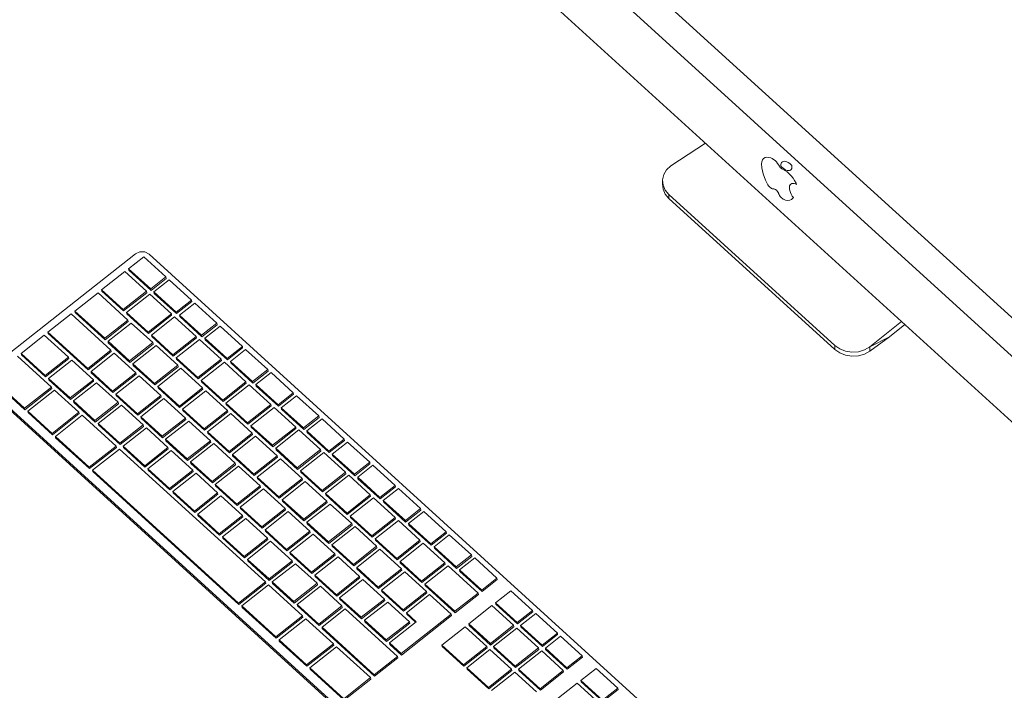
# Model space of a CAD drawing. Header units: millimetres. Extents: x -36631 to 27388, y -24993 to 6945.
# Tile 81 of 256: x -7729 to -7196, y -19663 to -19300. Entities that reach past the tile are written whole.
import ezdxf

# ---------------------------------------------------------------- set-up
doc = ezdxf.new("R2010")
doc.units = ezdxf.units.MM
doc.header["$MEASUREMENT"] = 0
doc.layers.add('Nuevo_09_EI_Mobiliari general', color=7, linetype='Continuous')
doc.layers.add('Nuevo_09_EI_Mobiliari general_Pluma_Nº__1', color=7, linetype='Continuous', lineweight=5)

# ---------------------------------------------------------------- blocks, each defined once
blk = doc.blocks.new('Elem Sección_155_1')
at = {"layer": 'Nuevo_09_EI_Mobiliari general_Pluma_Nº__1', "color": 7, "linetype": 'Continuous', "lineweight": 5}
for p, q in [((-7426.12, -19011.61), (-7440.67, -19020.5)), ((-7422.41, -19011.3), (-7426.12, -19011.61)), ((-7418.04, -19012.46), (-7422.41, -19011.3)), ((-7413.29, -19015.01), (-7418.04, -19012.46)), ((-7408.5, -19018.76), (-7413.29, -19015.01)), ((-7070.68, -19326.17), (-7408.5, -19018.76)), ((-7444.6, -19022.9), (-7447.39, -19024.65)), ((-7440.67, -19020.5), (-7444.6, -19022.9)), ((-7440.9, -19022.6), (-7444.6, -19022.9)), ((-7436.52, -19023.76), (-7440.9, -19022.6)), ((-7436.96, -19020.2), (-7440.67, -19020.5)), ((-7432.59, -19021.36), (-7436.96, -19020.2)), ((-7431.78, -19026.3), (-7436.52, -19023.76)), ((-7427.84, -19023.9), (-7432.59, -19021.36)), ((-7423.05, -19027.65), (-7427.84, -19023.9)), ((-7449.07, -19027.72), (-7500.14, -19201.94)), ((-7447.39, -19024.65), (-7449.07, -19027.72)), ((-7426.99, -19030.06), (-7431.78, -19026.3)), ((-7085.23, -19335.06), (-7423.05, -19027.65)), ((-7089.16, -19337.46), (-7426.99, -19030.06)), ((-7428.57, -19049.6), (-7474.05, -19204.69)), ((-7428.57, -19049.6), (-7097.29, -19351.06)), ((-7500.14, -19201.94), (-7504.25, -19215.96)), ((-7500.14, -19201.94), (-7126.38, -19542.05)), ((-7474.05, -19204.69), (-7142.77, -19506.15)), ((-7504.25, -19215.96), (-7504.71, -19220.15)), ((-7504.71, -19220.15), (-7503.9, -19225.16)), ((-7503.9, -19225.16), (-7501.9, -19230.66)), ((-7501.9, -19230.66), (-7498.83, -19236.28)), ((-7498.83, -19236.28), (-7494.91, -19241.62)), ((-7494.91, -19241.62), (-7490.4, -19246.33)), ((-7490.4, -19246.33), (-7152.57, -19553.74)), ((-7066.17, -19330.88), (-7070.68, -19326.17)), ((-7062.24, -19336.22), (-7066.17, -19330.88)), ((-7084.65, -19342.17), (-7089.16, -19337.46)), ((-7080.72, -19339.77), (-7085.23, -19335.06)), ((-7059.18, -19341.83), (-7062.24, -19336.22)), ((-7080.73, -19347.52), (-7084.65, -19342.17)), ((-7076.8, -19345.11), (-7080.72, -19339.77)), ((-7057.17, -19347.34), (-7059.18, -19341.83)), ((-7077.66, -19353.13), (-7080.73, -19347.52)), ((-7073.73, -19350.73), (-7076.8, -19345.11)), ((-7056.37, -19352.35), (-7057.17, -19347.34)), ((-7097.29, -19351.06), (-7142.77, -19506.15)), ((-7075.66, -19358.63), (-7077.66, -19353.13)), ((-7071.73, -19356.23), (-7073.73, -19350.73)), ((-7056.82, -19356.54), (-7056.37, -19352.35)), ((-7112.01, -19544.77), (-7056.82, -19356.54)), ((-7074.85, -19363.65), (-7075.66, -19358.63)), ((-7070.92, -19361.24), (-7071.73, -19356.23)), ((-7122.45, -19539.64), (-7071.37, -19365.43)), ((-7075.31, -19367.83), (-7074.85, -19363.65)), ((-7071.37, -19365.43), (-7070.92, -19361.24)), ((-7357.69, -19367.09), (-7376.48, -19379.37)), ((-7126.38, -19542.05), (-7075.31, -19367.83)), ((-7327.16, -19377.11), (-7326.8, -19376.15)), ((-7326.8, -19376.15), (-7326.22, -19375.41)), ((-7326.22, -19375.41), (-7325.45, -19374.93)), ((-7325.45, -19374.93), (-7324.49, -19374.72)), ((-7324.49, -19374.72), (-7323.32, -19374.77)), ((-7323.32, -19374.77), (-7322.31, -19375.07)), ((-7322.31, -19375.07), (-7321.56, -19375.43)), ((-7321.56, -19375.43), (-7320.8, -19375.93)), ((-7320.8, -19375.93), (-7320.04, -19376.55)), ((-7378.77, -19381.54), (-7380.3, -19384.13)), ((-7376.48, -19379.37), (-7378.77, -19381.54)), ((-7327.29, -19378.27), (-7327.16, -19377.11)), ((-7327.12, -19380.38), (-7327.29, -19378.27)), ((-7326.41, -19383.69), (-7327.14, -19380.36)), ((-7320.04, -19376.55), (-7319.31, -19377.26)), ((-7319.31, -19377.26), (-7318.63, -19378.07)), ((-7318.63, -19378.07), (-7318.02, -19378.93)), ((-7318.02, -19378.93), (-7317.64, -19379.58)), ((-7317.64, -19379.58), (-7317.35, -19379.98)), ((-7317.35, -19379.98), (-7317.03, -19380.36)), ((-7317.03, -19380.36), (-7316.69, -19380.7)), ((-7316.71, -19378.01), (-7316.83, -19378.63)), ((-7316.83, -19378.63), (-7316.83, -19379.36)), ((-7316.83, -19379.36), (-7316.77, -19379.69)), ((-7316.77, -19379.69), (-7316.41, -19380.06)), ((-7316.45, -19377.5), (-7316.71, -19378.01)), ((-7316.69, -19380.7), (-7316.33, -19380.98)), ((-7316.07, -19377.13), (-7316.45, -19377.5)), ((-7316.41, -19380.06), (-7315.64, -19380.71)), ((-7316.33, -19380.98), (-7316.02, -19381.19)), ((-7315.58, -19376.92), (-7316.07, -19377.13)), ((-7316.02, -19381.19), (-7314.67, -19381.87)), ((-7315.64, -19380.71), (-7314.87, -19381.24)), ((-7314.99, -19376.85), (-7315.58, -19376.92)), ((-7314.33, -19376.95), (-7314.99, -19376.85)), ((-7314.87, -19381.24), (-7314.11, -19381.63)), ((-7313.61, -19377.2), (-7314.33, -19376.95)), ((-7312.85, -19377.59), (-7313.61, -19377.2)), ((-7312.08, -19378.12), (-7312.85, -19377.59)), ((-7311.32, -19378.76), (-7312.08, -19378.12)), ((-7311.65, -19381.69), (-7311.28, -19381.32)), ((-7310.95, -19379.14), (-7311.32, -19378.76)), ((-7311.28, -19381.32), (-7311.01, -19380.82)), ((-7311.01, -19380.82), (-7310.89, -19380.19)), ((-7310.9, -19379.47), (-7310.95, -19379.14)), ((-7310.89, -19380.19), (-7310.9, -19379.47)), ((-7380.3, -19384.13), (-7380.95, -19386.94)), ((-7325.16, -19387.21), (-7326.41, -19383.69)), ((-7314.67, -19381.87), (-7313.51, -19382.68)), ((-7314.11, -19381.63), (-7313.39, -19381.88)), ((-7313.51, -19382.68), (-7312.37, -19383.67)), ((-7313.39, -19381.88), (-7312.73, -19381.97)), ((-7312.73, -19381.97), (-7312.14, -19381.91)), ((-7312.37, -19383.67), (-7311.29, -19384.8)), ((-7312.14, -19381.91), (-7311.65, -19381.69)), ((-7311.29, -19384.8), (-7310.29, -19386.05)), ((-7310.29, -19386.05), (-7309.41, -19387.37)), ((-7380.95, -19386.94), (-7380.68, -19389.8)), ((-7380.95, -19386.94), (-7380.95, -19389.19)), ((-7380.68, -19392.05), (-7380.95, -19389.19)), ((-7380.68, -19389.8), (-7379.52, -19392.5)), ((-7379.52, -19394.75), (-7380.68, -19392.05)), ((-7323.96, -19389.67), (-7325.16, -19387.21)), ((-7323.6, -19390.15), (-7323.96, -19389.67)), ((-7323.22, -19390.59), (-7323.6, -19390.15)), ((-7322.8, -19390.99), (-7323.22, -19390.59)), ((-7322.36, -19391.33), (-7322.8, -19390.99)), ((-7321.94, -19391.6), (-7322.36, -19391.33)), ((-7321.52, -19391.79), (-7321.94, -19391.6)), ((-7321.12, -19391.9), (-7321.52, -19391.79)), ((-7320.68, -19391.89), (-7321.12, -19391.9)), ((-7320.3, -19391.92), (-7320.68, -19391.89)), ((-7320.09, -19392.01), (-7320.3, -19391.92)), ((-7319.87, -19392.14), (-7320.09, -19392.01)), ((-7319.64, -19392.3), (-7319.87, -19392.14)), ((-7312.16, -19390.28), (-7312.28, -19391.01)), ((-7312.28, -19391.01), (-7312.24, -19391.84)), ((-7312.24, -19391.84), (-7312.06, -19392.77)), ((-7311.9, -19389.69), (-7312.16, -19390.28)), ((-7311.51, -19389.25), (-7311.9, -19389.69)), ((-7310.98, -19388.97), (-7311.51, -19389.25)), ((-7310.34, -19388.86), (-7310.98, -19388.97)), ((-7309.61, -19388.94), (-7310.34, -19388.86)), ((-7308.81, -19389.19), (-7309.61, -19388.94)), ((-7309.41, -19387.37), (-7308.67, -19388.72)), ((-7308.39, -19389.39), (-7308.81, -19389.19)), ((-7308.67, -19388.72), (-7308.39, -19389.39)), ((-7379.52, -19392.5), (-7377.54, -19394.86)), ((-7377.54, -19397.12), (-7379.52, -19394.75)), ((-7377.54, -19394.86), (-7287.69, -19476.62)), ((-7377.54, -19394.86), (-7377.54, -19397.12)), ((-7377.54, -19397.12), (-7287.69, -19478.87)), ((-7319.31, -19392.62), (-7319.64, -19392.3)), ((-7319.09, -19392.79), (-7319.31, -19392.62)), ((-7318.88, -19393.01), (-7319.09, -19392.79)), ((-7318.68, -19393.25), (-7318.88, -19393.01)), ((-7318.35, -19393.77), (-7318.68, -19393.25)), ((-7318.22, -19394.03), (-7318.35, -19393.77)), ((-7318.1, -19394.41), (-7318.22, -19394.03)), ((-7317.87, -19394.91), (-7318.1, -19394.41)), ((-7317.59, -19395.42), (-7317.87, -19394.91)), ((-7317.25, -19395.9), (-7317.59, -19395.42)), ((-7316.86, -19396.36), (-7317.25, -19395.9)), ((-7316.45, -19396.77), (-7316.86, -19396.36)), ((-7316.02, -19397.13), (-7316.45, -19396.77)), ((-7315.59, -19397.41), (-7316.02, -19397.13)), ((-7315.05, -19397.66), (-7315.59, -19397.41)), ((-7312.06, -19392.77), (-7311.73, -19393.74)), ((-7311.73, -19393.74), (-7311.26, -19394.75)), ((-7311.26, -19394.75), (-7310.68, -19395.76)), ((-7310.31, -19396.95), (-7311.04, -19397.62)), ((-7310.68, -19395.76), (-7310.1, -19396.57)), ((-7310.1, -19396.57), (-7310.31, -19396.95)), ((-7314.37, -19397.91), (-7315.05, -19397.66)), ((-7313.1, -19398.11), (-7314.37, -19397.91)), ((-7311.98, -19398.01), (-7313.1, -19398.11)), ((-7311.04, -19397.62), (-7311.98, -19398.01)), ((-7268.66, -19477.48), (-7251.58, -19463.65)), ((-7249.76, -19465.3), (-7257.99, -19471.96)), ((-7257.99, -19471.96), (-7268.66, -19477.48)), ((-7268.66, -19479.73), (-7257.99, -19471.96)), ((-7287.69, -19476.62), (-7285.02, -19478.49)), ((-7287.69, -19478.87), (-7287.69, -19476.62)), ((-7271.57, -19479.1), (-7268.66, -19477.48)), ((-7268.66, -19479.73), (-7268.66, -19477.48)), ((-7285.02, -19480.74), (-7287.69, -19478.87)), ((-7285.02, -19478.49), (-7281.85, -19479.73)), ((-7281.85, -19481.98), (-7285.02, -19480.74)), ((-7281.85, -19479.73), (-7278.4, -19480.26)), ((-7278.4, -19482.51), (-7281.85, -19481.98)), ((-7278.4, -19480.26), (-7274.89, -19480.04)), ((-7274.89, -19482.3), (-7278.4, -19482.51)), ((-7274.89, -19480.04), (-7271.57, -19479.1)), ((-7271.57, -19481.35), (-7274.89, -19482.3)), ((-7268.66, -19479.73), (-7271.57, -19481.35)), ((-7122.45, -19539.64), (-7126.38, -19542.05)), ((-7130.49, -19556.07), (-7126.38, -19542.05)), ((-7113.68, -19547.84), (-7112.01, -19544.77)), ((-7116.47, -19549.59), (-7134.96, -19560.89)), ((-7116.47, -19549.59), (-7113.68, -19547.84)), ((-7152.57, -19553.74), (-7147.78, -19557.49)), ((-7147.78, -19557.49), (-7143.04, -19560.03)), ((-7132.17, -19559.14), (-7130.49, -19556.07)), ((-7143.04, -19560.03), (-7138.66, -19561.19)), ((-7138.66, -19561.19), (-7134.96, -19560.89)), ((-7134.96, -19560.89), (-7132.17, -19559.14))]:
    blk.add_line(p, q, dxfattribs=at)
blk = doc.blocks.new('Elem Sección_156_1')
at = {"layer": 'Nuevo_09_EI_Mobiliari general_Pluma_Nº__1', "color": 7, "linetype": 'Continuous', "lineweight": 5}
for p, q in [((-7666.53, -19427.1), (-7748.35, -19491.49)), ((-7661.98, -19428.62), (-7670.24, -19435.12)), ((-7664.09, -19425.98), (-7666.53, -19427.1)), ((-7661.36, -19426.03), (-7664.09, -19425.98)), ((-7649.95, -19439.56), (-7661.98, -19428.62)), ((-7659.06, -19427.22), (-7661.36, -19426.03)), ((-7361.93, -19697.6), (-7659.06, -19427.22)), ((-7672.2, -19436.67), (-7684.79, -19446.58)), ((-7660.5, -19447.32), (-7672.2, -19436.67)), ((-7670.24, -19435.12), (-7658.21, -19446.06)), ((-7670.07, -19435.89), (-7670.24, -19435.12)), ((-7670.07, -19435.89), (-7658.05, -19446.83)), ((-7658.21, -19446.06), (-7649.95, -19439.56)), ((-7649.79, -19440.33), (-7649.95, -19439.56)), ((-7658.05, -19446.83), (-7649.79, -19440.33)), ((-7648.19, -19441.17), (-7656.44, -19447.67)), ((-7636.16, -19452.12), (-7648.19, -19441.17)), ((-7686.76, -19448.13), (-7699.34, -19458.03)), ((-7670.52, -19462.9), (-7686.76, -19448.13)), ((-7684.79, -19446.58), (-7673.09, -19457.23)), ((-7684.62, -19447.34), (-7684.79, -19446.58)), ((-7684.62, -19447.34), (-7672.92, -19457.99)), ((-7673.09, -19457.23), (-7660.5, -19447.32)), ((-7672.92, -19457.99), (-7660.34, -19448.08)), ((-7658.73, -19448.93), (-7671.32, -19458.83)), ((-7660.34, -19448.08), (-7660.5, -19447.32)), ((-7647.03, -19459.57), (-7658.73, -19448.93)), ((-7658.05, -19446.83), (-7658.21, -19446.06)), ((-7656.44, -19447.67), (-7644.42, -19458.62)), ((-7656.28, -19448.44), (-7656.44, -19447.67)), ((-7656.28, -19448.44), (-7644.25, -19459.38)), ((-7644.42, -19458.62), (-7636.16, -19452.12)), ((-7644.25, -19459.38), (-7636, -19452.88)), ((-7634.39, -19453.73), (-7642.65, -19460.22)), ((-7636, -19452.88), (-7636.16, -19452.12)), ((-7622.37, -19464.67), (-7634.39, -19453.73)), ((-7701.31, -19459.58), (-7713.9, -19469.49)), ((-7679.73, -19479.21), (-7701.31, -19459.58)), ((-7699.34, -19458.03), (-7683.11, -19472.8)), ((-7699.18, -19458.8), (-7699.34, -19458.03)), ((-7699.18, -19458.8), (-7682.95, -19473.57)), ((-7672.92, -19457.99), (-7673.09, -19457.23)), ((-7671.32, -19458.83), (-7659.62, -19469.48)), ((-7671.16, -19459.6), (-7671.32, -19458.83)), ((-7671.16, -19459.6), (-7659.46, -19470.24)), ((-7659.62, -19469.48), (-7647.03, -19459.57)), ((-7659.46, -19470.24), (-7646.87, -19460.34)), ((-7645.27, -19461.18), (-7657.85, -19471.09)), ((-7646.87, -19460.34), (-7647.03, -19459.57)), ((-7633.57, -19471.83), (-7645.27, -19461.18)), ((-7644.25, -19459.38), (-7644.42, -19458.62)), ((-7642.65, -19460.22), (-7630.63, -19471.17)), ((-7642.49, -19460.99), (-7642.65, -19460.22)), ((-7642.49, -19460.99), (-7630.46, -19471.93)), ((-7683.11, -19472.8), (-7670.52, -19462.9)), ((-7682.95, -19473.57), (-7670.36, -19463.66)), ((-7668.76, -19464.51), (-7681.34, -19474.41)), ((-7670.36, -19463.66), (-7670.52, -19462.9)), ((-7657.06, -19475.15), (-7668.76, -19464.51)), ((-7630.63, -19471.17), (-7622.37, -19464.67)), ((-7630.46, -19471.93), (-7622.2, -19465.43)), ((-7620.6, -19466.28), (-7628.86, -19472.78)), ((-7622.2, -19465.43), (-7622.37, -19464.67)), ((-7608.58, -19477.22), (-7620.6, -19466.28)), ((-7715.86, -19471.04), (-7728.45, -19480.94)), ((-7702.76, -19482.96), (-7715.86, -19471.04)), ((-7713.9, -19469.49), (-7692.32, -19489.12)), ((-7713.73, -19470.25), (-7713.9, -19469.49)), ((-7713.73, -19470.25), (-7692.16, -19489.88)), ((-7659.46, -19470.24), (-7659.62, -19469.48)), ((-7657.85, -19471.09), (-7646.15, -19481.74)), ((-7657.69, -19471.85), (-7657.85, -19471.09)), ((-7657.69, -19471.85), (-7645.99, -19482.5)), ((-7646.15, -19481.74), (-7633.57, -19471.83)), ((-7633.4, -19472.59), (-7633.57, -19471.83)), ((-7630.46, -19471.93), (-7630.63, -19471.17)), ((-7682.95, -19473.57), (-7683.11, -19472.8)), ((-7681.34, -19474.41), (-7669.64, -19485.06)), ((-7681.18, -19475.18), (-7681.34, -19474.41)), ((-7681.18, -19475.18), (-7669.48, -19485.82)), ((-7669.64, -19485.06), (-7657.06, -19475.15)), ((-7669.48, -19485.82), (-7656.89, -19475.92)), ((-7655.29, -19476.76), (-7667.87, -19486.67)), ((-7656.89, -19475.92), (-7657.06, -19475.15)), ((-7643.59, -19487.41), (-7655.29, -19476.76)), ((-7645.99, -19482.5), (-7633.4, -19472.59)), ((-7631.8, -19473.44), (-7644.38, -19483.35)), ((-7620.1, -19484.09), (-7631.8, -19473.44)), ((-7628.86, -19472.78), (-7616.83, -19483.72)), ((-7628.69, -19473.54), (-7628.86, -19472.78)), ((-7628.69, -19473.54), (-7616.67, -19484.48)), ((-7616.83, -19483.72), (-7608.58, -19477.22)), ((-7608.41, -19477.98), (-7608.58, -19477.22)), ((-7712.01, -19499.24), (-7730.42, -19482.49)), ((-7728.45, -19480.94), (-7715.35, -19492.87)), ((-7728.28, -19481.71), (-7728.45, -19480.94)), ((-7728.28, -19481.71), (-7715.18, -19493.63)), ((-7692.32, -19489.12), (-7679.73, -19479.21)), ((-7692.16, -19489.88), (-7679.57, -19479.98)), ((-7677.97, -19480.82), (-7690.55, -19490.73)), ((-7679.57, -19479.98), (-7679.73, -19479.21)), ((-7666.27, -19491.47), (-7677.97, -19480.82)), ((-7645.99, -19482.5), (-7646.15, -19481.74)), ((-7616.67, -19484.48), (-7608.41, -19477.98)), ((-7606.81, -19478.83), (-7615.07, -19485.33)), ((-7594.78, -19489.77), (-7606.81, -19478.83)), ((-7715.35, -19492.87), (-7702.76, -19482.96)), ((-7715.18, -19493.63), (-7702.59, -19483.72)), ((-7700.99, -19484.57), (-7713.58, -19494.48)), ((-7702.59, -19483.72), (-7702.76, -19482.96)), ((-7689.29, -19495.22), (-7700.99, -19484.57)), ((-7669.48, -19485.82), (-7669.64, -19485.06)), ((-7667.87, -19486.67), (-7656.17, -19497.32)), ((-7667.71, -19487.43), (-7667.87, -19486.67)), ((-7667.71, -19487.43), (-7656.01, -19498.08)), ((-7656.17, -19497.32), (-7643.59, -19487.41)), ((-7656.01, -19498.08), (-7643.42, -19488.17)), ((-7644.38, -19483.35), (-7632.68, -19493.99)), ((-7644.22, -19484.11), (-7644.38, -19483.35)), ((-7644.22, -19484.11), (-7632.52, -19494.76)), ((-7643.42, -19488.17), (-7643.59, -19487.41)), ((-7632.68, -19493.99), (-7620.1, -19484.09)), ((-7632.52, -19494.76), (-7619.93, -19484.85)), ((-7618.33, -19485.7), (-7630.91, -19495.6)), ((-7619.93, -19484.85), (-7620.1, -19484.09)), ((-7606.63, -19496.34), (-7618.33, -19485.7)), ((-7616.67, -19484.48), (-7616.83, -19483.72)), ((-7615.07, -19485.33), (-7603.04, -19496.27)), ((-7614.9, -19486.09), (-7615.07, -19485.33)), ((-7614.9, -19486.09), (-7602.88, -19497.03)), ((-7715.18, -19493.63), (-7715.35, -19492.87)), ((-7692.16, -19489.88), (-7692.32, -19489.12)), ((-7690.55, -19490.73), (-7678.85, -19501.38)), ((-7690.39, -19491.49), (-7690.55, -19490.73)), ((-7690.39, -19491.49), (-7678.69, -19502.14)), ((-7678.85, -19501.38), (-7666.27, -19491.47)), ((-7678.69, -19502.14), (-7666.1, -19492.23)), ((-7664.5, -19493.08), (-7677.08, -19502.99)), ((-7666.1, -19492.23), (-7666.27, -19491.47)), ((-7652.8, -19503.73), (-7664.5, -19493.08)), ((-7641.82, -19489.02), (-7654.4, -19498.93)), ((-7630.12, -19499.67), (-7641.82, -19489.02)), ((-7603.04, -19496.27), (-7594.78, -19489.77)), ((-7602.88, -19497.03), (-7594.62, -19490.53)), ((-7593.02, -19491.38), (-7601.27, -19497.88)), ((-7594.62, -19490.53), (-7594.78, -19489.77)), ((-7580.99, -19502.32), (-7593.02, -19491.38)), ((-7748.74, -19497.81), (-7451.61, -19768.19)), ((-7744.97, -19493.95), (-7726.57, -19510.7)), ((-7744.81, -19494.71), (-7726.41, -19511.46)), ((-7713.58, -19494.48), (-7701.88, -19505.12)), ((-7713.41, -19495.24), (-7713.58, -19494.48)), ((-7713.41, -19495.24), (-7701.71, -19505.89)), ((-7701.88, -19505.12), (-7689.29, -19495.22)), ((-7701.71, -19505.89), (-7689.13, -19495.98)), ((-7687.52, -19496.83), (-7700.11, -19506.73)), ((-7689.13, -19495.98), (-7689.29, -19495.22)), ((-7675.82, -19507.47), (-7687.52, -19496.83)), ((-7656.01, -19498.08), (-7656.17, -19497.32)), ((-7632.52, -19494.76), (-7632.68, -19493.99)), ((-7630.91, -19495.6), (-7619.21, -19506.25)), ((-7630.75, -19496.36), (-7630.91, -19495.6)), ((-7630.75, -19496.36), (-7619.05, -19507.01)), ((-7619.21, -19506.25), (-7606.63, -19496.34)), ((-7619.05, -19507.01), (-7606.46, -19497.1)), ((-7604.86, -19497.95), (-7617.45, -19507.86)), ((-7606.46, -19497.1), (-7606.63, -19496.34)), ((-7593.16, -19508.6), (-7604.86, -19497.95)), ((-7602.88, -19497.03), (-7603.04, -19496.27)), ((-7601.27, -19497.88), (-7589.25, -19508.82)), ((-7601.11, -19498.64), (-7601.27, -19497.88)), ((-7601.11, -19498.64), (-7589.08, -19509.58)), ((-7748.49, -19498.95), (-7451.37, -19769.33)), ((-7726.57, -19510.7), (-7712.01, -19499.24)), ((-7726.41, -19511.46), (-7711.85, -19500)), ((-7710.24, -19500.85), (-7724.8, -19512.31)), ((-7711.85, -19500), (-7712.01, -19499.24)), ((-7697.08, -19512.83), (-7710.24, -19500.85)), ((-7678.69, -19502.14), (-7678.85, -19501.38)), ((-7677.08, -19502.99), (-7665.38, -19513.63)), ((-7676.92, -19503.75), (-7677.08, -19502.99)), ((-7676.92, -19503.75), (-7665.22, -19514.4)), ((-7665.38, -19513.63), (-7652.8, -19503.73)), ((-7654.4, -19498.93), (-7642.7, -19509.57)), ((-7654.24, -19499.69), (-7654.4, -19498.93)), ((-7654.24, -19499.69), (-7642.54, -19510.33)), ((-7652.63, -19504.49), (-7652.8, -19503.73)), ((-7642.7, -19509.57), (-7630.12, -19499.67)), ((-7642.54, -19510.33), (-7629.95, -19500.43)), ((-7628.35, -19501.28), (-7640.94, -19511.18)), ((-7629.95, -19500.43), (-7630.12, -19499.67)), ((-7616.65, -19511.92), (-7628.35, -19501.28)), ((-7589.25, -19508.82), (-7580.99, -19502.32)), ((-7589.08, -19509.58), (-7580.83, -19503.08)), ((-7579.22, -19503.93), (-7587.48, -19510.43)), ((-7580.83, -19503.08), (-7580.99, -19502.32)), ((-7567.2, -19514.87), (-7579.22, -19503.93)), ((-7701.71, -19505.89), (-7701.88, -19505.12)), ((-7700.11, -19506.73), (-7688.41, -19517.38)), ((-7699.94, -19507.49), (-7700.11, -19506.73)), ((-7699.94, -19507.49), (-7688.24, -19518.14)), ((-7688.41, -19517.38), (-7675.82, -19507.47)), ((-7688.24, -19518.14), (-7675.66, -19508.23)), ((-7674.05, -19509.08), (-7686.64, -19518.99)), ((-7675.66, -19508.23), (-7675.82, -19507.47)), ((-7662.35, -19519.73), (-7674.05, -19509.08)), ((-7665.22, -19514.4), (-7652.63, -19504.49)), ((-7651.03, -19505.34), (-7663.62, -19515.24)), ((-7639.33, -19515.98), (-7651.03, -19505.34)), ((-7642.54, -19510.33), (-7642.7, -19509.57)), ((-7619.05, -19507.01), (-7619.21, -19506.25)), ((-7617.45, -19507.86), (-7605.75, -19518.51)), ((-7617.28, -19508.62), (-7617.45, -19507.86)), ((-7617.28, -19508.62), (-7605.58, -19519.27)), ((-7605.75, -19518.51), (-7593.16, -19508.6)), ((-7605.58, -19519.27), (-7592.99, -19509.36)), ((-7592.99, -19509.36), (-7593.16, -19508.6)), ((-7589.08, -19509.58), (-7589.25, -19508.82)), ((-7726.41, -19511.46), (-7726.57, -19510.7)), ((-7724.8, -19512.31), (-7711.64, -19524.29)), ((-7724.64, -19513.07), (-7724.8, -19512.31)), ((-7724.64, -19513.07), (-7711.47, -19525.05)), ((-7711.64, -19524.29), (-7697.08, -19512.83)), ((-7711.47, -19525.05), (-7696.91, -19513.59)), ((-7695.31, -19514.44), (-7709.87, -19525.9)), ((-7696.91, -19513.59), (-7697.08, -19512.83)), ((-7676.91, -19531.18), (-7695.31, -19514.44)), ((-7665.22, -19514.4), (-7665.38, -19513.63)), ((-7640.94, -19511.18), (-7629.24, -19521.83)), ((-7640.77, -19511.94), (-7640.94, -19511.18)), ((-7640.77, -19511.94), (-7629.07, -19522.59)), ((-7629.24, -19521.83), (-7616.65, -19511.92)), ((-7629.07, -19522.59), (-7616.48, -19512.68)), ((-7614.88, -19513.53), (-7627.47, -19523.44)), ((-7616.48, -19512.68), (-7616.65, -19511.92)), ((-7603.18, -19524.18), (-7614.88, -19513.53)), ((-7591.39, -19510.21), (-7603.98, -19520.12)), ((-7579.69, -19520.85), (-7591.39, -19510.21)), ((-7587.48, -19510.43), (-7575.46, -19521.37)), ((-7587.32, -19511.19), (-7587.48, -19510.43)), ((-7587.32, -19511.19), (-7575.29, -19522.13)), ((-7575.46, -19521.37), (-7567.2, -19514.87)), ((-7567.03, -19515.63), (-7567.2, -19514.87)), ((-7688.24, -19518.14), (-7688.41, -19517.38)), ((-7686.64, -19518.99), (-7674.94, -19529.64)), ((-7686.47, -19519.75), (-7686.64, -19518.99)), ((-7686.47, -19519.75), (-7674.77, -19530.4)), ((-7674.94, -19529.64), (-7662.35, -19519.73)), ((-7663.62, -19515.24), (-7651.92, -19525.89)), ((-7663.45, -19516), (-7663.62, -19515.24)), ((-7663.45, -19516), (-7651.75, -19526.65)), ((-7662.19, -19520.49), (-7662.35, -19519.73)), ((-7651.92, -19525.89), (-7639.33, -19515.98)), ((-7651.75, -19526.65), (-7639.16, -19516.74)), ((-7637.56, -19517.59), (-7650.15, -19527.5)), ((-7639.16, -19516.74), (-7639.33, -19515.98)), ((-7625.86, -19528.24), (-7637.56, -19517.59)), ((-7605.58, -19519.27), (-7605.75, -19518.51)), ((-7603.98, -19520.12), (-7592.28, -19530.76)), ((-7603.81, -19520.88), (-7603.98, -19520.12)), ((-7575.29, -19522.13), (-7567.03, -19515.63)), ((-7565.43, -19516.48), (-7573.69, -19522.98)), ((-7553.41, -19527.42), (-7565.43, -19516.48)), ((-7711.47, -19525.05), (-7711.64, -19524.29)), ((-7674.77, -19530.4), (-7662.19, -19520.49)), ((-7660.58, -19521.34), (-7673.17, -19531.25)), ((-7648.88, -19531.98), (-7660.58, -19521.34)), ((-7629.07, -19522.59), (-7629.24, -19521.83)), ((-7627.47, -19523.44), (-7615.77, -19534.09)), ((-7627.3, -19524.2), (-7627.47, -19523.44)), ((-7627.3, -19524.2), (-7615.6, -19534.85)), ((-7615.77, -19534.09), (-7603.18, -19524.18)), ((-7615.6, -19534.85), (-7603.01, -19524.94)), ((-7603.81, -19520.88), (-7592.11, -19531.52)), ((-7603.01, -19524.94), (-7603.18, -19524.18)), ((-7592.28, -19530.76), (-7579.69, -19520.85)), ((-7592.11, -19531.52), (-7579.52, -19521.62)), ((-7577.92, -19522.46), (-7590.51, -19532.37)), ((-7579.52, -19521.62), (-7579.69, -19520.85)), ((-7566.22, -19533.11), (-7577.92, -19522.46)), ((-7575.29, -19522.13), (-7575.46, -19521.37)), ((-7573.69, -19522.98), (-7561.66, -19533.92)), ((-7573.52, -19523.74), (-7573.69, -19522.98)), ((-7573.52, -19523.74), (-7561.5, -19534.68)), ((-7709.87, -19525.9), (-7691.47, -19542.64)), ((-7709.7, -19526.66), (-7709.87, -19525.9)), ((-7709.7, -19526.66), (-7691.3, -19543.4)), ((-7674.77, -19530.4), (-7674.94, -19529.64)), ((-7651.75, -19526.65), (-7651.92, -19525.89)), ((-7650.15, -19527.5), (-7638.45, -19538.15)), ((-7649.98, -19528.26), (-7650.15, -19527.5)), ((-7649.98, -19528.26), (-7638.28, -19538.91)), ((-7638.45, -19538.15), (-7625.86, -19528.24)), ((-7638.28, -19538.91), (-7625.69, -19529)), ((-7624.09, -19529.85), (-7636.68, -19539.75)), ((-7625.69, -19529), (-7625.86, -19528.24)), ((-7612.39, -19540.49), (-7624.09, -19529.85)), ((-7601.41, -19525.79), (-7614, -19535.69)), ((-7589.71, -19536.43), (-7601.41, -19525.79)), ((-7592.11, -19531.52), (-7592.28, -19530.76)), ((-7561.66, -19533.92), (-7553.41, -19527.42)), ((-7561.5, -19534.68), (-7553.24, -19528.18)), ((-7551.64, -19529.03), (-7559.9, -19535.53)), ((-7553.24, -19528.18), (-7553.41, -19527.42)), ((-7539.61, -19539.97), (-7551.64, -19529.03)), ((-7691.47, -19542.64), (-7676.91, -19531.18)), ((-7691.3, -19543.4), (-7676.74, -19531.95)), ((-7675.14, -19532.79), (-7689.7, -19544.25)), ((-7676.74, -19531.95), (-7676.91, -19531.18)), ((-7596.09, -19604.72), (-7675.14, -19532.79)), ((-7673.17, -19531.25), (-7661.47, -19541.89)), ((-7673.01, -19532.01), (-7673.17, -19531.25)), ((-7673.01, -19532.01), (-7661.31, -19542.65)), ((-7661.47, -19541.89), (-7648.88, -19531.98)), ((-7661.31, -19542.65), (-7648.72, -19532.75)), ((-7647.12, -19533.59), (-7659.7, -19543.5)), ((-7648.72, -19532.75), (-7648.88, -19531.98)), ((-7635.42, -19544.24), (-7647.12, -19533.59)), ((-7615.6, -19534.85), (-7615.77, -19534.09)), ((-7614, -19535.69), (-7602.3, -19546.34)), ((-7613.83, -19536.46), (-7614, -19535.69)), ((-7590.51, -19532.37), (-7578.81, -19543.02)), ((-7590.34, -19533.13), (-7590.51, -19532.37)), ((-7590.34, -19533.13), (-7578.64, -19543.78)), ((-7578.81, -19543.02), (-7566.22, -19533.11)), ((-7578.64, -19543.78), (-7566.06, -19533.87)), ((-7564.45, -19534.72), (-7577.04, -19544.63)), ((-7566.06, -19533.87), (-7566.22, -19533.11)), ((-7552.75, -19545.37), (-7564.45, -19534.72)), ((-7561.5, -19534.68), (-7561.66, -19533.92)), ((-7559.9, -19535.53), (-7547.87, -19546.47)), ((-7559.73, -19536.29), (-7559.9, -19535.53)), ((-7638.28, -19538.91), (-7638.45, -19538.15)), ((-7636.68, -19539.75), (-7624.98, -19550.4)), ((-7636.51, -19540.52), (-7636.68, -19539.75)), ((-7636.51, -19540.52), (-7624.81, -19551.16)), ((-7624.98, -19550.4), (-7612.39, -19540.49)), ((-7624.81, -19551.16), (-7612.23, -19541.26)), ((-7613.83, -19536.46), (-7602.13, -19547.1)), ((-7612.23, -19541.26), (-7612.39, -19540.49)), ((-7602.3, -19546.34), (-7589.71, -19536.43)), ((-7602.13, -19547.1), (-7589.55, -19537.2)), ((-7587.94, -19538.04), (-7600.53, -19547.95)), ((-7589.55, -19537.2), (-7589.71, -19536.43)), ((-7576.24, -19548.69), (-7587.94, -19538.04)), ((-7559.73, -19536.29), (-7547.71, -19547.23)), ((-7547.87, -19546.47), (-7539.61, -19539.97)), ((-7547.71, -19547.23), (-7539.45, -19540.73)), ((-7539.45, -19540.73), (-7539.61, -19539.97)), ((-7691.3, -19543.4), (-7691.47, -19542.64)), ((-7689.7, -19544.25), (-7610.65, -19616.18)), ((-7689.53, -19545.01), (-7689.7, -19544.25)), ((-7689.53, -19545.01), (-7610.49, -19616.94)), ((-7661.31, -19542.65), (-7661.47, -19541.89)), ((-7659.7, -19543.5), (-7648, -19554.15)), ((-7659.54, -19544.26), (-7659.7, -19543.5)), ((-7659.54, -19544.26), (-7647.84, -19554.91)), ((-7648, -19554.15), (-7635.42, -19544.24)), ((-7647.84, -19554.91), (-7635.25, -19545)), ((-7633.65, -19545.85), (-7646.23, -19555.76)), ((-7635.25, -19545), (-7635.42, -19544.24)), ((-7621.95, -19556.5), (-7633.65, -19545.85)), ((-7610.62, -19542.1), (-7623.21, -19552.01)), ((-7598.92, -19552.75), (-7610.62, -19542.1)), ((-7602.13, -19547.1), (-7602.3, -19546.34)), ((-7578.64, -19543.78), (-7578.81, -19543.02)), ((-7577.04, -19544.63), (-7565.34, -19555.27)), ((-7576.87, -19545.39), (-7577.04, -19544.63)), ((-7576.87, -19545.39), (-7565.17, -19556.04)), ((-7565.34, -19555.27), (-7552.75, -19545.37)), ((-7565.17, -19556.04), (-7552.59, -19546.13)), ((-7552.59, -19546.13), (-7552.75, -19545.37)), ((-7547.71, -19547.23), (-7547.87, -19546.47)), ((-7537.85, -19541.58), (-7546.1, -19548.08)), ((-7525.82, -19552.52), (-7537.85, -19541.58)), ((-7624.81, -19551.16), (-7624.98, -19550.4)), ((-7623.21, -19552.01), (-7611.51, -19562.66)), ((-7623.04, -19552.77), (-7623.21, -19552.01)), ((-7600.53, -19547.95), (-7588.83, -19558.6)), ((-7600.36, -19548.71), (-7600.53, -19547.95)), ((-7600.36, -19548.71), (-7588.66, -19559.36)), ((-7588.83, -19558.6), (-7576.24, -19548.69)), ((-7588.66, -19559.36), (-7576.08, -19549.45)), ((-7574.47, -19550.3), (-7587.06, -19560.21)), ((-7576.08, -19549.45), (-7576.24, -19548.69)), ((-7562.77, -19560.95), (-7574.47, -19550.3)), ((-7550.98, -19546.98), (-7563.57, -19556.88)), ((-7539.28, -19557.62), (-7550.98, -19546.98)), ((-7546.1, -19548.08), (-7534.08, -19559.02)), ((-7545.94, -19548.84), (-7546.1, -19548.08)), ((-7545.94, -19548.84), (-7533.91, -19559.78)), ((-7647.84, -19554.91), (-7648, -19554.15)), ((-7646.23, -19555.76), (-7634.53, -19566.4)), ((-7646.07, -19556.52), (-7646.23, -19555.76)), ((-7646.07, -19556.52), (-7634.37, -19567.17)), ((-7634.53, -19566.4), (-7621.95, -19556.5)), ((-7634.37, -19567.17), (-7621.78, -19557.26)), ((-7623.04, -19552.77), (-7611.34, -19563.42)), ((-7621.78, -19557.26), (-7621.95, -19556.5)), ((-7611.51, -19562.66), (-7598.92, -19552.75)), ((-7611.34, -19563.42), (-7598.76, -19553.51)), ((-7597.15, -19554.36), (-7609.74, -19564.27)), ((-7598.76, -19553.51), (-7598.92, -19552.75)), ((-7585.45, -19565.01), (-7597.15, -19554.36)), ((-7565.17, -19556.04), (-7565.34, -19555.27)), ((-7563.57, -19556.88), (-7551.87, -19567.53)), ((-7563.41, -19557.65), (-7563.57, -19556.88)), ((-7534.08, -19559.02), (-7525.82, -19552.52)), ((-7533.91, -19559.78), (-7525.66, -19553.28)), ((-7524.05, -19554.13), (-7532.31, -19560.63)), ((-7525.66, -19553.28), (-7525.82, -19552.52)), ((-7512.03, -19565.07), (-7524.05, -19554.13)), ((-7620.18, -19558.11), (-7632.77, -19568.01)), ((-7608.48, -19568.75), (-7620.18, -19558.11)), ((-7611.34, -19563.42), (-7611.51, -19562.66)), ((-7588.66, -19559.36), (-7588.83, -19558.6)), ((-7587.06, -19560.21), (-7575.36, -19570.85)), ((-7586.9, -19560.97), (-7587.06, -19560.21)), ((-7586.9, -19560.97), (-7575.2, -19571.62)), ((-7575.36, -19570.85), (-7562.77, -19560.95)), ((-7575.2, -19571.62), (-7562.61, -19561.71)), ((-7561.01, -19562.56), (-7573.59, -19572.46)), ((-7563.41, -19557.65), (-7551.71, -19568.29)), ((-7562.61, -19561.71), (-7562.77, -19560.95)), ((-7549.31, -19573.2), (-7561.01, -19562.56)), ((-7551.87, -19567.53), (-7539.28, -19557.62)), ((-7551.71, -19568.29), (-7539.12, -19558.38)), ((-7537.52, -19559.23), (-7550.1, -19569.14)), ((-7539.12, -19558.38), (-7539.28, -19557.62)), ((-7525.82, -19569.88), (-7537.52, -19559.23)), ((-7533.91, -19559.78), (-7534.08, -19559.02)), ((-7532.31, -19560.63), (-7520.29, -19571.57)), ((-7532.15, -19561.39), (-7532.31, -19560.63)), ((-7532.15, -19561.39), (-7520.12, -19572.33)), ((-7634.37, -19567.17), (-7634.53, -19566.4)), ((-7632.77, -19568.01), (-7621.07, -19578.66)), ((-7632.6, -19568.78), (-7632.77, -19568.01)), ((-7609.74, -19564.27), (-7598.04, -19574.91)), ((-7609.58, -19565.03), (-7609.74, -19564.27)), ((-7609.58, -19565.03), (-7597.87, -19575.68)), ((-7598.04, -19574.91), (-7585.45, -19565.01)), ((-7597.87, -19575.68), (-7585.29, -19565.77)), ((-7583.68, -19566.62), (-7596.27, -19576.52)), ((-7585.29, -19565.77), (-7585.45, -19565.01)), ((-7571.98, -19577.26), (-7583.68, -19566.62)), ((-7551.71, -19568.29), (-7551.87, -19567.53)), ((-7520.29, -19571.57), (-7512.03, -19565.07)), ((-7520.12, -19572.33), (-7511.86, -19565.83)), ((-7510.26, -19566.68), (-7518.52, -19573.18)), ((-7511.86, -19565.83), (-7512.03, -19565.07)), ((-7498.24, -19577.62), (-7510.26, -19566.68)), ((-7632.6, -19568.78), (-7620.9, -19579.42)), ((-7621.07, -19578.66), (-7608.48, -19568.75)), ((-7620.9, -19579.42), (-7608.31, -19569.51)), ((-7606.71, -19570.36), (-7619.3, -19580.27)), ((-7608.31, -19569.51), (-7608.48, -19568.75)), ((-7595.01, -19581.01), (-7606.71, -19570.36)), ((-7575.2, -19571.62), (-7575.36, -19570.85)), ((-7573.59, -19572.46), (-7561.89, -19583.11)), ((-7573.43, -19573.22), (-7573.59, -19572.46)), ((-7573.43, -19573.22), (-7561.73, -19583.87)), ((-7561.89, -19583.11), (-7549.31, -19573.2)), ((-7550.1, -19569.14), (-7538.4, -19579.79)), ((-7549.94, -19569.9), (-7550.1, -19569.14)), ((-7549.94, -19569.9), (-7538.24, -19580.55)), ((-7549.14, -19573.96), (-7549.31, -19573.2)), ((-7538.4, -19579.79), (-7525.82, -19569.88)), ((-7538.24, -19580.55), (-7525.65, -19570.64)), ((-7524.05, -19571.49), (-7536.63, -19581.4)), ((-7525.65, -19570.64), (-7525.82, -19569.88)), ((-7512.35, -19582.14), (-7524.05, -19571.49)), ((-7520.12, -19572.33), (-7520.29, -19571.57)), ((-7518.52, -19573.18), (-7506.5, -19584.12)), ((-7518.35, -19573.94), (-7518.52, -19573.18)), ((-7620.9, -19579.42), (-7621.07, -19578.66)), ((-7597.87, -19575.68), (-7598.04, -19574.91)), ((-7596.27, -19576.52), (-7584.57, -19587.17)), ((-7596.11, -19577.29), (-7596.27, -19576.52)), ((-7596.11, -19577.29), (-7584.41, -19587.93)), ((-7584.57, -19587.17), (-7571.98, -19577.26)), ((-7584.41, -19587.93), (-7571.82, -19578.02)), ((-7570.22, -19578.87), (-7582.8, -19588.78)), ((-7571.82, -19578.02), (-7571.98, -19577.26)), ((-7558.52, -19589.52), (-7570.22, -19578.87)), ((-7561.73, -19583.87), (-7549.14, -19573.96)), ((-7547.54, -19574.81), (-7560.12, -19584.72)), ((-7535.84, -19585.46), (-7547.54, -19574.81)), ((-7518.35, -19573.94), (-7506.33, -19584.88)), ((-7506.5, -19584.12), (-7498.24, -19577.62)), ((-7506.33, -19584.88), (-7498.07, -19578.38)), ((-7498.07, -19578.38), (-7498.24, -19577.62)), ((-7619.3, -19580.27), (-7607.6, -19590.92)), ((-7619.13, -19581.03), (-7619.3, -19580.27)), ((-7619.13, -19581.03), (-7607.43, -19591.68)), ((-7607.6, -19590.92), (-7595.01, -19581.01)), ((-7607.43, -19591.68), (-7594.84, -19581.77)), ((-7593.24, -19582.62), (-7605.83, -19592.53)), ((-7594.84, -19581.77), (-7595.01, -19581.01)), ((-7581.54, -19593.27), (-7593.24, -19582.62)), ((-7561.73, -19583.87), (-7561.89, -19583.11)), ((-7538.24, -19580.55), (-7538.4, -19579.79)), ((-7536.63, -19581.4), (-7524.93, -19592.04)), ((-7536.47, -19582.16), (-7536.63, -19581.4)), ((-7536.47, -19582.16), (-7524.77, -19592.8)), ((-7524.93, -19592.04), (-7512.35, -19582.14)), ((-7524.77, -19592.8), (-7512.18, -19582.9)), ((-7510.58, -19583.74), (-7523.16, -19593.65)), ((-7512.18, -19582.9), (-7512.35, -19582.14)), ((-7498.88, -19594.39), (-7510.58, -19583.74)), ((-7506.33, -19584.88), (-7506.5, -19584.12)), ((-7496.47, -19579.23), (-7504.73, -19585.73)), ((-7484.44, -19590.17), (-7496.47, -19579.23)), ((-7584.41, -19587.93), (-7584.57, -19587.17)), ((-7582.8, -19588.78), (-7571.1, -19599.43)), ((-7582.64, -19589.54), (-7582.8, -19588.78)), ((-7582.64, -19589.54), (-7570.94, -19600.19)), ((-7571.1, -19599.43), (-7558.52, -19589.52)), ((-7560.12, -19584.72), (-7548.42, -19595.37)), ((-7559.96, -19585.48), (-7560.12, -19584.72)), ((-7559.96, -19585.48), (-7548.26, -19596.13)), ((-7558.35, -19590.28), (-7558.52, -19589.52)), ((-7548.42, -19595.37), (-7535.84, -19585.46)), ((-7548.26, -19596.13), (-7535.67, -19586.22)), ((-7534.07, -19587.07), (-7546.65, -19596.97)), ((-7535.67, -19586.22), (-7535.84, -19585.46)), ((-7522.37, -19597.71), (-7534.07, -19587.07)), ((-7504.73, -19585.73), (-7492.7, -19596.67)), ((-7504.56, -19586.49), (-7504.73, -19585.73)), ((-7504.56, -19586.49), (-7492.54, -19597.43)), ((-7607.43, -19591.68), (-7607.6, -19590.92)), ((-7605.83, -19592.53), (-7594.13, -19603.17)), ((-7605.66, -19593.29), (-7605.83, -19592.53)), ((-7605.66, -19593.29), (-7593.96, -19603.93)), ((-7594.13, -19603.17), (-7581.54, -19593.27)), ((-7593.96, -19603.93), (-7581.38, -19594.03)), ((-7579.77, -19594.87), (-7592.36, -19604.78)), ((-7581.38, -19594.03), (-7581.54, -19593.27)), ((-7568.07, -19605.52), (-7579.77, -19594.87)), ((-7570.94, -19600.19), (-7558.35, -19590.28)), ((-7556.75, -19591.13), (-7569.33, -19601.04)), ((-7545.05, -19601.78), (-7556.75, -19591.13)), ((-7524.77, -19592.8), (-7524.93, -19592.04)), ((-7523.16, -19593.65), (-7511.46, -19604.3)), ((-7523, -19594.41), (-7523.16, -19593.65)), ((-7523, -19594.41), (-7511.3, -19605.06)), ((-7511.46, -19604.3), (-7498.88, -19594.39)), ((-7498.71, -19595.15), (-7498.88, -19594.39)), ((-7492.7, -19596.67), (-7484.44, -19590.17)), ((-7492.54, -19597.43), (-7484.28, -19590.93)), ((-7482.68, -19591.78), (-7490.93, -19598.28)), ((-7484.28, -19590.93), (-7484.44, -19590.17)), ((-7470.65, -19602.72), (-7482.68, -19591.78)), ((-7570.94, -19600.19), (-7571.1, -19599.43)), ((-7548.26, -19596.13), (-7548.42, -19595.37)), ((-7546.65, -19596.97), (-7534.95, -19607.62)), ((-7546.49, -19597.74), (-7546.65, -19596.97)), ((-7546.49, -19597.74), (-7534.79, -19608.38)), ((-7534.95, -19607.62), (-7522.37, -19597.71)), ((-7534.79, -19608.38), (-7522.2, -19598.48)), ((-7520.6, -19599.32), (-7533.19, -19609.23)), ((-7522.2, -19598.48), (-7522.37, -19597.71)), ((-7508.9, -19609.97), (-7520.6, -19599.32)), ((-7511.3, -19605.06), (-7498.71, -19595.15)), ((-7497.11, -19596), (-7509.7, -19605.91)), ((-7480.88, -19610.77), (-7497.11, -19596)), ((-7492.54, -19597.43), (-7492.7, -19596.67)), ((-7490.93, -19598.28), (-7478.91, -19609.22)), ((-7490.77, -19599.04), (-7490.93, -19598.28)), ((-7490.77, -19599.04), (-7478.74, -19609.99)), ((-7610.65, -19616.18), (-7596.09, -19604.72)), ((-7610.49, -19616.94), (-7595.93, -19605.48)), ((-7595.93, -19605.48), (-7596.09, -19604.72)), ((-7593.96, -19603.93), (-7594.13, -19603.17)), ((-7592.36, -19604.78), (-7580.66, -19615.43)), ((-7592.19, -19605.54), (-7592.36, -19604.78)), ((-7592.19, -19605.54), (-7580.49, -19616.19)), ((-7580.66, -19615.43), (-7568.07, -19605.52)), ((-7569.33, -19601.04), (-7557.63, -19611.68)), ((-7569.17, -19601.8), (-7569.33, -19601.04)), ((-7569.17, -19601.8), (-7557.47, -19612.44)), ((-7567.91, -19606.28), (-7568.07, -19605.52)), ((-7557.63, -19611.68), (-7545.05, -19601.78)), ((-7557.47, -19612.44), (-7544.88, -19602.54)), ((-7543.28, -19603.38), (-7555.87, -19613.29)), ((-7544.88, -19602.54), (-7545.05, -19601.78)), ((-7531.58, -19614.03), (-7543.28, -19603.38)), ((-7511.3, -19605.06), (-7511.46, -19604.3)), ((-7478.91, -19609.22), (-7470.65, -19602.72)), ((-7478.74, -19609.99), (-7470.49, -19603.49)), ((-7470.49, -19603.49), (-7470.65, -19602.72)), ((-7594.33, -19606.33), (-7608.88, -19617.79)), ((-7575.92, -19623.08), (-7594.33, -19606.33)), ((-7580.49, -19616.19), (-7567.91, -19606.28)), ((-7566.3, -19607.13), (-7578.89, -19617.04)), ((-7554.6, -19617.78), (-7566.3, -19607.13)), ((-7534.79, -19608.38), (-7534.95, -19607.62)), ((-7533.19, -19609.23), (-7521.49, -19619.88)), ((-7533.02, -19609.99), (-7533.19, -19609.23)), ((-7533.02, -19609.99), (-7521.32, -19620.64)), ((-7521.49, -19619.88), (-7508.9, -19609.97)), ((-7521.32, -19620.64), (-7508.73, -19610.73)), ((-7509.7, -19605.91), (-7493.46, -19620.68)), ((-7509.53, -19606.67), (-7509.7, -19605.91)), ((-7509.53, -19606.67), (-7493.3, -19621.44)), ((-7508.73, -19610.73), (-7508.9, -19609.97)), ((-7493.46, -19620.68), (-7480.88, -19610.77)), ((-7480.71, -19611.53), (-7480.88, -19610.77)), ((-7478.74, -19609.99), (-7478.91, -19609.22)), ((-7463.12, -19609.58), (-7471.38, -19616.08)), ((-7451.42, -19620.22), (-7463.12, -19609.58)), ((-7610.49, -19616.94), (-7610.65, -19616.18)), ((-7580.49, -19616.19), (-7580.66, -19615.43)), ((-7557.47, -19612.44), (-7557.63, -19611.68)), ((-7555.87, -19613.29), (-7544.17, -19623.94)), ((-7555.7, -19614.05), (-7555.87, -19613.29)), ((-7555.7, -19614.05), (-7544, -19624.7)), ((-7544.17, -19623.94), (-7531.58, -19614.03)), ((-7544, -19624.7), (-7531.41, -19614.79)), ((-7529.81, -19615.64), (-7542.4, -19625.55)), ((-7531.41, -19614.79), (-7531.58, -19614.03)), ((-7518.11, -19626.29), (-7529.81, -19615.64)), ((-7507.13, -19611.58), (-7519.72, -19621.49)), ((-7495.43, -19622.23), (-7507.13, -19611.58)), ((-7493.3, -19621.44), (-7480.71, -19611.53)), ((-7471.38, -19616.08), (-7459.68, -19626.72)), ((-7471.22, -19616.84), (-7471.38, -19616.08)), ((-7608.88, -19617.79), (-7590.48, -19634.54)), ((-7608.72, -19618.55), (-7608.88, -19617.79)), ((-7608.72, -19618.55), (-7590.32, -19635.3)), ((-7578.89, -19617.04), (-7567.19, -19627.68)), ((-7578.72, -19617.8), (-7578.89, -19617.04)), ((-7578.72, -19617.8), (-7567.02, -19628.45)), ((-7567.19, -19627.68), (-7554.6, -19617.78)), ((-7567.02, -19628.45), (-7554.44, -19618.54)), ((-7552.83, -19619.39), (-7565.42, -19629.29)), ((-7554.44, -19618.54), (-7554.6, -19617.78)), ((-7524.54, -19645.14), (-7552.83, -19619.39)), ((-7521.32, -19620.64), (-7521.49, -19619.88)), ((-7519.72, -19621.49), (-7514.37, -19626.35)), ((-7519.55, -19622.25), (-7519.72, -19621.49)), ((-7493.3, -19621.44), (-7493.46, -19620.68)), ((-7473.35, -19617.62), (-7485.93, -19627.53)), ((-7461.65, -19628.27), (-7473.35, -19617.62)), ((-7471.22, -19616.84), (-7459.52, -19627.48)), ((-7459.68, -19626.72), (-7451.42, -19620.22)), ((-7459.52, -19627.48), (-7451.26, -19620.98)), ((-7451.26, -19620.98), (-7451.42, -19620.22)), ((-7590.48, -19634.54), (-7575.92, -19623.08)), ((-7590.32, -19635.3), (-7575.76, -19623.84)), ((-7574.15, -19624.69), (-7588.71, -19636.14)), ((-7575.76, -19623.84), (-7575.92, -19623.08)), ((-7559.26, -19638.24), (-7574.15, -19624.69)), ((-7544, -19624.7), (-7544.17, -19623.94)), ((-7542.4, -19625.55), (-7530.7, -19636.19)), ((-7542.23, -19626.31), (-7542.4, -19625.55)), ((-7542.23, -19626.31), (-7530.53, -19636.96)), ((-7530.7, -19636.19), (-7518.11, -19626.29)), ((-7514.37, -19626.35), (-7528.93, -19637.8)), ((-7522.57, -19643.59), (-7495.43, -19622.23)), ((-7522.4, -19644.35), (-7495.26, -19622.99)), ((-7519.55, -19622.25), (-7514.73, -19626.63)), ((-7517.94, -19627.05), (-7518.11, -19626.29)), ((-7495.26, -19622.99), (-7495.43, -19622.23)), ((-7459.52, -19627.48), (-7459.68, -19626.72)), ((-7449.65, -19621.83), (-7457.91, -19628.33)), ((-7437.95, -19632.48), (-7449.65, -19621.83)), ((-7567.02, -19628.45), (-7567.19, -19627.68)), ((-7565.42, -19629.29), (-7537.12, -19655.04)), ((-7565.26, -19630.06), (-7565.42, -19629.29)), ((-7565.26, -19630.06), (-7536.96, -19655.81)), ((-7530.53, -19636.96), (-7517.94, -19627.05)), ((-7487.9, -19629.08), (-7500.49, -19638.99)), ((-7476.2, -19639.72), (-7487.9, -19629.08)), ((-7485.93, -19627.53), (-7474.23, -19638.18)), ((-7485.77, -19628.29), (-7485.93, -19627.53)), ((-7485.77, -19628.29), (-7474.07, -19638.94)), ((-7474.23, -19638.18), (-7461.65, -19628.27)), ((-7474.07, -19638.94), (-7461.48, -19629.03)), ((-7459.88, -19629.88), (-7472.47, -19639.79)), ((-7461.48, -19629.03), (-7461.65, -19628.27)), ((-7448.18, -19640.53), (-7459.88, -19629.88)), ((-7457.91, -19628.33), (-7446.21, -19638.98)), ((-7457.75, -19629.09), (-7457.91, -19628.33)), ((-7457.75, -19629.09), (-7446.05, -19639.74)), ((-7590.32, -19635.3), (-7590.48, -19634.54)), ((-7588.71, -19636.14), (-7573.82, -19649.7)), ((-7588.55, -19636.91), (-7588.71, -19636.14)), ((-7588.55, -19636.91), (-7573.66, -19650.46)), ((-7530.53, -19636.96), (-7530.7, -19636.19)), ((-7446.21, -19638.98), (-7437.95, -19632.48)), ((-7446.05, -19639.74), (-7437.79, -19633.24)), ((-7436.19, -19634.09), (-7444.44, -19640.59)), ((-7437.79, -19633.24), (-7437.95, -19632.48)), ((-7424.49, -19644.73), (-7436.19, -19634.09)), ((-7573.82, -19649.7), (-7559.26, -19638.24)), ((-7573.66, -19650.46), (-7559.1, -19639)), ((-7557.49, -19639.85), (-7572.05, -19651.31)), ((-7559.1, -19639), (-7559.26, -19638.24)), ((-7539.09, -19656.59), (-7557.49, -19639.85)), ((-7528.93, -19637.8), (-7522.57, -19643.59)), ((-7528.76, -19638.57), (-7528.93, -19637.8)), ((-7528.76, -19638.57), (-7522.4, -19644.35)), ((-7500.49, -19638.99), (-7488.79, -19649.63)), ((-7500.32, -19639.75), (-7500.49, -19638.99)), ((-7500.32, -19639.75), (-7488.62, -19650.39)), ((-7488.79, -19649.63), (-7476.2, -19639.72)), ((-7488.62, -19650.39), (-7476.04, -19640.49)), ((-7474.43, -19641.33), (-7487.02, -19651.24)), ((-7476.04, -19640.49), (-7476.2, -19639.72)), ((-7462.73, -19651.98), (-7474.43, -19641.33)), ((-7474.07, -19638.94), (-7474.23, -19638.18)), ((-7472.47, -19639.79), (-7460.77, -19650.43)), ((-7472.3, -19640.55), (-7472.47, -19639.79)), ((-7472.3, -19640.55), (-7460.6, -19651.19)), ((-7460.77, -19650.43), (-7448.18, -19640.53)), ((-7460.6, -19651.19), (-7448.01, -19641.29)), ((-7446.41, -19642.14), (-7459, -19652.04)), ((-7448.01, -19641.29), (-7448.18, -19640.53)), ((-7434.71, -19652.78), (-7446.41, -19642.14)), ((-7446.05, -19639.74), (-7446.21, -19638.98)), ((-7444.44, -19640.59), (-7432.74, -19651.23)), ((-7444.28, -19641.35), (-7444.44, -19640.59)), ((-7444.28, -19641.35), (-7432.58, -19652)), ((-7537.12, -19655.04), (-7524.54, -19645.14)), ((-7536.96, -19655.81), (-7524.37, -19645.9)), ((-7524.37, -19645.9), (-7524.54, -19645.14)), ((-7522.4, -19644.35), (-7522.57, -19643.59)), ((-7432.74, -19651.23), (-7424.49, -19644.73)), ((-7432.58, -19652), (-7424.32, -19645.5)), ((-7424.32, -19645.5), (-7424.49, -19644.73)), ((-7573.66, -19650.46), (-7573.82, -19649.7)), ((-7572.05, -19651.31), (-7553.65, -19668.05)), ((-7571.89, -19652.07), (-7572.05, -19651.31)), ((-7571.89, -19652.07), (-7553.48, -19668.81)), ((-7488.62, -19650.39), (-7488.79, -19649.63)), ((-7487.02, -19651.24), (-7475.32, -19661.89)), ((-7486.85, -19652), (-7487.02, -19651.24)), ((-7486.85, -19652), (-7475.15, -19662.65)), ((-7475.32, -19661.89), (-7462.73, -19651.98)), ((-7475.15, -19662.65), (-7462.57, -19652.74)), ((-7462.57, -19652.74), (-7462.73, -19651.98)), ((-7460.6, -19651.19), (-7460.77, -19650.43)), ((-7459, -19652.04), (-7447.3, -19662.69)), ((-7458.83, -19652.8), (-7459, -19652.04)), ((-7458.83, -19652.8), (-7447.13, -19663.45)), ((-7447.3, -19662.69), (-7434.71, -19652.78)), ((-7447.13, -19663.45), (-7434.54, -19653.54)), ((-7434.54, -19653.54), (-7434.71, -19652.78)), ((-7432.58, -19652), (-7432.74, -19651.23)), ((-7416.96, -19651.59), (-7425.21, -19658.09)), ((-7405.26, -19662.23), (-7416.96, -19651.59)), ((-7553.65, -19668.05), (-7539.09, -19656.59)), ((-7553.48, -19668.81), (-7538.92, -19657.35)), ((-7538.92, -19657.35), (-7539.09, -19656.59)), ((-7536.96, -19655.81), (-7537.12, -19655.04)), ((-7460.96, -19653.59), (-7473.55, -19663.5)), ((-7449.26, -19664.24), (-7460.96, -19653.59)), ((-7425.21, -19658.09), (-7413.51, -19668.73)), ((-7425.05, -19658.85), (-7425.21, -19658.09)), ((-7425.05, -19658.85), (-7413.35, -19669.49)), ((-7475.15, -19662.65), (-7475.32, -19661.89)), ((-7447.13, -19663.45), (-7447.3, -19662.69)), ((-7427.18, -19659.63), (-7439.77, -19669.54)), ((-7415.48, -19670.28), (-7427.18, -19659.63)), ((-7413.51, -19668.73), (-7405.26, -19662.23)), ((-7413.35, -19669.49), (-7405.09, -19662.99)), ((-7405.09, -19662.99), (-7405.26, -19662.23))]:
    blk.add_line(p, q, dxfattribs=at)

msp = doc.modelspace()

# ---------------------------------------------------------------- block references
at = {"layer": 'Nuevo_09_EI_Mobiliari general', "lineweight": 0}
for name in ['Elem Sección_155_1', 'Elem Sección_156_1']:
    msp.add_blockref(name, (0, 0), dxfattribs=at)

doc.saveas('drawing.dxf')
